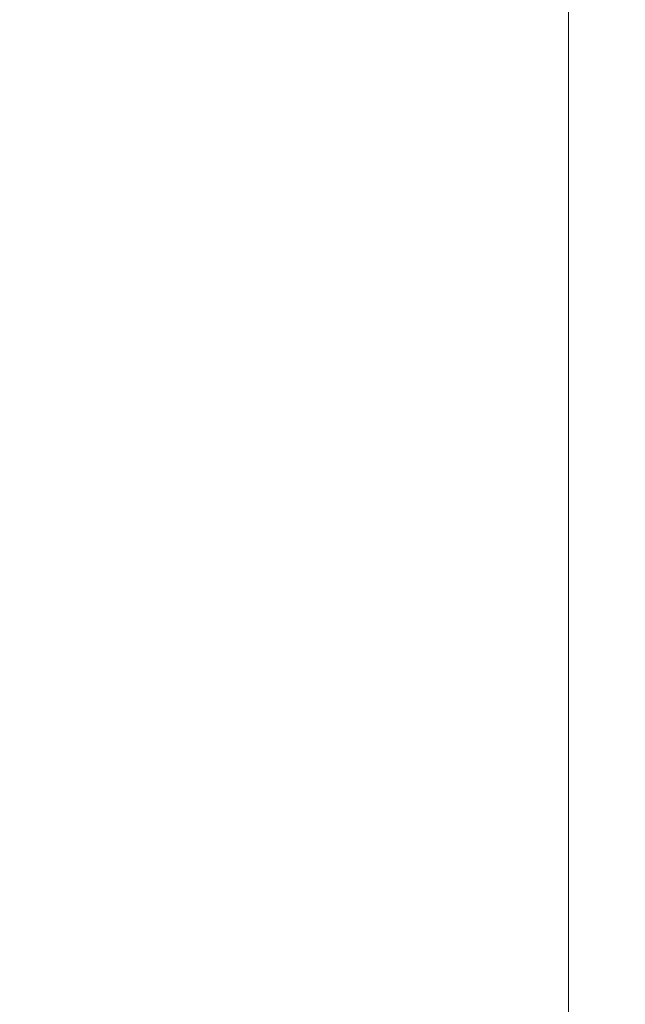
# Model space of a CAD drawing. Header units: millimetres. Extents: x 811 to 573824, y 137 to 100812.
# Tile 46 of 143: x 450460 to 450532, y 69892 to 70009. Entities that reach past the tile are written whole.
import ezdxf

# ---------------------------------------------------------------- set-up
doc = ezdxf.new("R2010")
doc.units = ezdxf.units.MM
doc.header["$LTSCALE"] = 3
doc.header["$MEASUREMENT"] = 0
doc.layers.add('KITCHEN EQUIPMENTS', color=251, linetype='Continuous', lineweight=0)
doc.layers.add('NEW BRICKWORK', color=1, linetype='Continuous', lineweight=0)

# ---------------------------------------------------------------- blocks, each defined once
blk = doc.blocks.new('xzgredgr')
at = {"layer": 'KITCHEN EQUIPMENTS'}
blk.add_line((450524.93, 70735.19, 0.12), (450524.93, 67024.89, 0.12), dxfattribs=at)

msp = doc.modelspace()

# ---------------------------------------------------------------- hatches: boundary and pattern name
at = {"layer": 'NEW BRICKWORK'}
h = msp.add_hatch(dxfattribs=at)
h.set_pattern_fill('ANSI37', color=256, scale=250, angle=180)
h.set_pattern_definition([(225, (6227957.61, 2343389.85), (22.09708691, -22.09708691), []), (315, (6227957.61, 2343389.85), (22.09708691, 22.09708691), [])])
edge = h.paths.add_edge_path()
edge.add_line((452355.04, 70785.07), (452355.04, 66874.89))
edge.add_line((452355.04, 66874.89), (450124.93, 66874.89))
edge.add_line((450124.93, 66874.89), (450124.93, 66774.89))
edge.add_line((450124.93, 66774.89), (452405.04, 66774.89))
edge.add_arc((452405.04, 66824.89), 50, 270, 360)
edge.add_line((452455.04, 66824.89), (452455.04, 66874.89))
edge.add_line((452455.04, 66874.89), (452455.04, 70785.07))
edge.add_line((452455.04, 70785.07), (452355.04, 70785.07))

# ---------------------------------------------------------------- block references
at = {"layer": 'KITCHEN EQUIPMENTS'}
msp.add_blockref('xzgredgr', (0, 0), dxfattribs=at)

doc.saveas('drawing.dxf')
